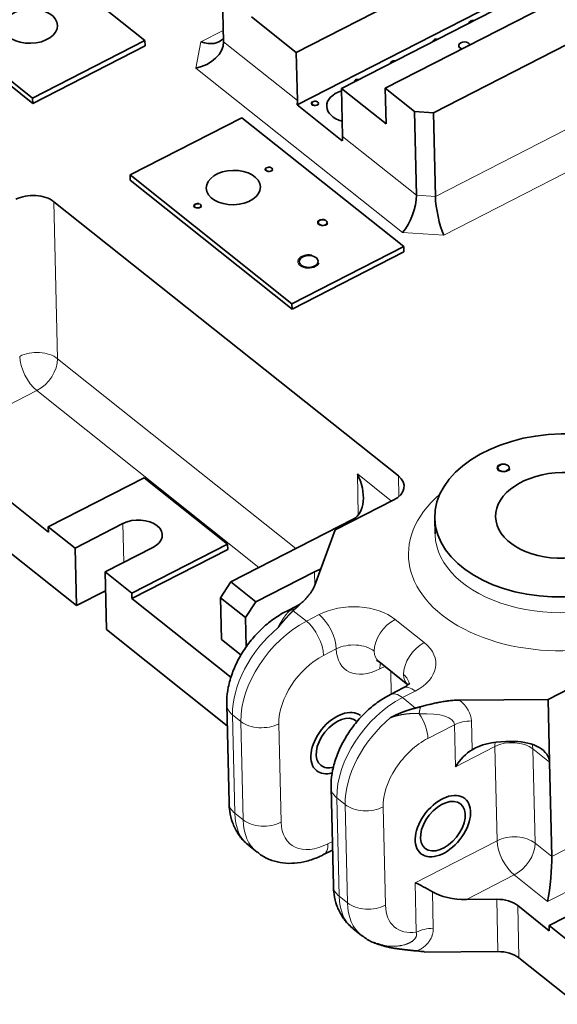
# Model space of a CAD drawing. Header units: millimetres. Extents: x -34 to 6620, y -230 to 4700.
# Tile 76 of 189: x 742 to 941, y 3523 to 3886. Entities that reach past the tile are written whole.
import ezdxf

# ---------------------------------------------------------------- set-up
doc = ezdxf.new("R2010")
doc.units = ezdxf.units.MM
doc.layers.add('1', color=7, linetype='Continuous', true_color=0xffffff)

msp = doc.modelspace()

# ---------------------------------------------------------------- linework, layer by layer
at = {"layer": '1', "color": 7, "linetype": 'Continuous', "lineweight": 35}
for p, q in [((844.644, 3873.952), (1189.249, 4050.249)), ((861.302, 3860.707), (1205.907, 4037.003)), ((1222.104, 4037.019), (877.499, 3860.723)), ((844.945, 3854.592), (1189.852, 4031.043)), ((895.314, 3851.697), (1232.052, 4023.969)), ((788.718, 3878.324), (699.255, 3949.457)), ((657.753, 3928.225), (747.215, 3857.092)), ((657.799, 3926.293), (747.261, 3855.16)), ((817.759, 3877.884), (817.034, 3908.799)), ((828.14, 3887.075), (844.644, 3873.952)), ((747.215, 3857.092), (788.718, 3878.324)), ((747.261, 3855.16), (788.763, 3876.392)), ((788.763, 3876.392), (788.718, 3878.324)), ((844.644, 3873.952), (845.061, 3856.176)), ((861.302, 3860.707), (861.719, 3842.931)), ((861.302, 3860.707), (877.807, 3847.584)), ((877.499, 3860.723), (877.807, 3847.584)), ((877.499, 3860.723), (888.296, 3852.138)), ((747.261, 3855.16), (747.215, 3857.092)), ((844.945, 3854.592), (861.603, 3841.346)), ((824.502, 3849.871), (783.197, 3828.739)), ((884.35, 3802.285), (824.502, 3849.871)), ((895.314, 3851.697), (888.296, 3852.138)), ((889.02, 3821.223), (888.296, 3852.138)), ((896.039, 3820.783), (895.314, 3851.697)), ((783.242, 3826.807), (783.197, 3828.739)), ((783.197, 3828.739), (843.044, 3781.154)), ((783.242, 3826.807), (843.089, 3779.221)), ((755.097, 3818.858), (882.349, 3717.677)), ((843.044, 3781.154), (884.35, 3802.285)), ((884.395, 3800.353), (884.35, 3802.285)), ((843.089, 3779.221), (884.395, 3800.353)), ((843.089, 3779.221), (843.044, 3781.154)), ((763.368, 3669.735), (657.865, 3753.623)), ((711.398, 3730.02), (753.044, 3696.906)), ((788.403, 3716.951), (752.998, 3698.838)), ((819.252, 3692.422), (788.403, 3716.951)), ((880.651, 3708.746), (859.015, 3697.677)), ((820.44, 3678.545), (865.68, 3701.689)), ((895.783, 3701.959), (895.919, 3696.163)), ((752.998, 3698.838), (762.87, 3690.989)), ((753.044, 3696.906), (752.998, 3698.838)), ((780.572, 3700.045), (762.87, 3690.989)), ((851.506, 3677.318), (859.015, 3697.677)), ((763.368, 3669.735), (762.87, 3690.989)), ((791.678, 3691.215), (773.976, 3682.159)), ((783.847, 3674.31), (819.252, 3692.422)), ((783.893, 3672.378), (819.297, 3690.49)), ((819.297, 3690.49), (819.252, 3692.422)), ((773.976, 3682.159), (783.847, 3674.31)), ((774.474, 3660.905), (773.976, 3682.159)), ((851.331, 3682.255), (829.695, 3671.186)), ((820.44, 3678.545), (816.597, 3672.668)), ((829.695, 3671.186), (820.44, 3678.545)), ((763.368, 3669.735), (774.138, 3675.245)), ((783.893, 3672.378), (783.847, 3674.31)), ((783.893, 3672.378), (820.539, 3643.24)), ((816.959, 3657.211), (816.597, 3672.668)), ((825.852, 3665.309), (816.597, 3672.668)), ((825.852, 3665.309), (829.695, 3671.186)), ((845.17, 3669.819), (840.894, 3667.632)), ((826.106, 3654.474), (825.852, 3665.309)), ((819.107, 3625.416), (774.474, 3660.905)), ((824.219, 3651.438), (816.959, 3657.211)), ((875.105, 3649.102), (885.902, 3640.517)), ((937.68, 3635.129), (959.316, 3646.198)), ((884.175, 3639.386), (879.455, 3636.971)), ((937.68, 3635.129), (904.89, 3634.872)), ((938.224, 3611.943), (937.68, 3635.129)), ((818.925, 3633.224), (819.776, 3596.899)), ((925.239, 3619.571), (922.038, 3619.546)), ((939.039, 3577.164), (938.224, 3611.943)), ((857.486, 3602.563), (858.338, 3566.238)), ((827.085, 3581.131), (830.17, 3578.678)), ((854.718, 3577.815), (858.027, 3579.508)), ((973.497, 3569.779), (938.093, 3551.666)), ((918.679, 3561.348), (907.48, 3561.26)), ((926.45, 3559.027), (938.138, 3549.734)), ((938.138, 3549.734), (938.093, 3551.666)), ((938.093, 3551.666), (947.964, 3543.817)), ((865.646, 3550.47), (868.731, 3548.018)), ((891.929, 3541.812), (891.924, 3542.009)), ((919.132, 3542.026), (891.929, 3541.812)), ((948.463, 3522.563), (926.903, 3539.706))]:
    msp.add_line(p, q, dxfattribs=at)
at = {"layer": '1', "color": 92, "linetype": 'Continuous', "lineweight": 13}
for p, q in [((1232.777, 3993.054), (896.039, 3820.783)), ((1242.387, 3982.087), (899.131, 3806.481)), ((809.361, 3877.859), (817.663, 3882.107)), ((807.517, 3868.162), (809.361, 3877.859)), ((845.061, 3856.176), (817.759, 3877.884)), ((883.89, 3807.437), (807.517, 3868.162)), ((889.02, 3821.223), (861.719, 3842.931)), ((896.039, 3820.783), (889.02, 3821.223)), ((755.097, 3818.858), (756.456, 3760.893)), ((899.131, 3806.481), (883.89, 3807.437)), ((756.456, 3760.893), (844.524, 3690.867)), ((711.398, 3730.02), (748.769, 3749.139)), ((748.769, 3749.139), (830.853, 3683.872)), ((867.196, 3718.348), (879.812, 3708.317)), ((867.196, 3718.348), (867.551, 3703.224)), ((882.349, 3717.677), (882.529, 3710)), ((866.14, 3701.322), (865.68, 3701.689)), ((780.909, 3685.706), (780.572, 3700.045)), ((851.331, 3682.255), (853.791, 3683.514)), ((851.449, 3677.21), (851.331, 3682.255)), ((848.352, 3664.005), (843.486, 3667.874)), ((848.352, 3664.005), (853.072, 3666.42)), ((881.147, 3664.658), (891.945, 3656.073)), ((854.703, 3651.37), (859.423, 3653.785)), ((877.353, 3647.315), (875.521, 3646.378)), ((879.521, 3645.591), (879.72, 3637.106)), ((888.549, 3638.212), (883.828, 3635.797)), ((888.694, 3631.928), (883.828, 3635.797)), ((821.054, 3629.433), (821.906, 3593.108)), ((824.139, 3626.98), (821.054, 3629.433)), ((824.991, 3590.656), (824.139, 3626.98)), ((839.028, 3589.775), (838.177, 3626.1)), ((893.264, 3620.709), (903.093, 3625.738)), ((903.093, 3625.738), (903.455, 3610.28)), ((909.359, 3627.177), (909.609, 3616.548)), ((918.016, 3617.73), (903.455, 3610.28)), ((918.016, 3617.73), (918.832, 3582.95)), ((932.054, 3616.849), (932.869, 3582.07)), ((938.224, 3611.943), (932.054, 3616.849)), ((859.616, 3598.772), (860.467, 3562.448)), ((862.701, 3596.32), (859.616, 3598.772)), ((863.552, 3559.995), (862.701, 3596.32)), ((877.59, 3559.114), (876.738, 3595.439)), ((824.991, 3590.656), (821.906, 3593.108)), ((960.675, 3588.233), (939.039, 3577.164)), ((857.953, 3582.641), (856.333, 3581.812)), ((888.535, 3567.451), (918.832, 3582.95)), ((932.869, 3582.07), (939.039, 3577.164)), ((967.026, 3575.598), (937.522, 3560.505)), ((907.48, 3561.26), (925.183, 3570.316)), ((925.183, 3570.316), (937.522, 3560.505)), ((888.963, 3549.175), (888.535, 3567.451)), ((863.552, 3559.995), (860.467, 3562.448)), ((894.915, 3564.062), (895.23, 3550.615)), ((918.679, 3561.348), (919.132, 3542.026)), ((926.45, 3559.027), (926.903, 3539.706))]:
    msp.add_line(p, q, dxfattribs=at)
at = {"layer": '1', "color": 7, "linetype": 'Continuous', "lineweight": 35}
for centre, major_axis, ratio in [((746.413, 3883.689), (-9.997, -0.234), 0.634305), ((851.583, 3855.166), (1.229, 0.029), 0.634305), ((834.554, 3830.827), (-1.229, -0.029), 0.634305), ((821.376, 3824.085), (-9.997, -0.234), 0.634305), ((808.197, 3817.343), (-1.229, -0.029), 0.634305), ((854.432, 3811.166), (-1.661, -0.039), 0.634305), ((849.216, 3796.808), (-3.458, -0.081), 0.634305), ((943.27, 3703.072), (-47.487, -1.113), 0.634305), ((943.27, 3703.072), (-24.993, -0.586), 0.634305), ((921.213, 3720.61), (-2.093, -0.049), 0.634305), ((898.8, 3588.345), (-8.091, -10.175), 0.615364), ((898.8, 3588.345), (8.091, 10.175), 0.615364), ((898.8, 3588.345), (-6.535, -8.219), 0.615364)]:
    msp.add_ellipse(centre, major_axis=major_axis, ratio=ratio, dxfattribs=at)
for centre, major_axis, ratio, start_param, end_param in [((909.804, 3884.951), (1.229, 0.029), 0.634305, 1.2610039, 3.1809092), ((809.179, 3885.588), (-8.502, 6.369), 0.640513, 2.0373515, 3.1526414), ((896.428, 3878.109), (1.229, 0.029), 0.634305, 1.2610039, 3.1809092), ((807.336, 3875.891), (-10.091, -3.747), 0.698349, 1.334423, 2.9052193), ((906.741, 3876.495), (2.093, 0.049), 0.634305, 0.1481931, 4.2937209), ((880.693, 3870.059), (1.229, 0.029), 0.634305, 1.2610039, 3.1809092), ((867.318, 3863.216), (1.229, 0.029), 0.634305, 1.2610039, 3.1809092), ((865.62, 3854.285), (9.747, 0.228), 0.634305, 2.0123357, 4.2708464), ((837.193, 3852.151), (-6.224, -7.827), 0.615364, 2.3097205, 2.5059779), ((853.851, 3838.906), (6.224, 7.827), 0.615364, 5.4513131, 5.6475706), ((747.229, 3814.833), (9.997, 0.234), 0.634305, 0.6501608, 2.2209572), ((883.708, 3815.166), (-3.735, -9.711), 0.389372, 0.8133963, 2.3841926), ((898.95, 3814.21), (2.109, -10.137), 0.19874, 3.9663064, 5.5371027), ((859.329, 3714.323), (6.294, -12.663), 0.624926, 0.0072731, 1.5780694), ((874.481, 3713.652), (9.997, 0.234), 0.634305, 5.3625498, 6.9333461), ((786.125, 3695.63), (-8.998, -0.211), 0.634305, 2.2209572, 5.3625498), ((860.239, 3619.006), (-8.091, -10.175), 0.615364, 3.1416595, 6.2831853), ((860.239, 3619.006), (-8.091, -10.175), 0.615364, 3.1416595, 6.2831853), ((860.239, 3619.006), (-6.535, -8.219), 0.615364, 3.1416596, 6.2831853), ((922.219, 3611.818), (-16.005, -0.05), 0.482934, 4.7222114, 5.6182669), ((925.42, 3611.843), (-12.805, 0.014), 0.603628, 3.156404, 4.7272004), ((909.625, 3605.374), (-7.201, -12.089), 0.556687, 3.9624515, 4.6371923), ((860.239, 3619.006), (-6.535, -8.219), 0.615364, 0, 0.6895483), ((860.239, 3619.006), (-8.091, -10.175), 0.615364, 0, 0.6856214), ((860.239, 3619.006), (-8.091, -10.175), 0.615364, 0, 0.6856214), ((937.341, 3568.233), (-1.178, -11.81), 0.104643, 0.8678679, 2.4386642), ((894.705, 3562.545), (-10.116, 6.026), 0.119986, 4.7630057, 5.4377464), ((907.299, 3568.988), (-16.005, -0.05), 0.482934, 0.6845632, 1.5806187), ((918.582, 3555.002), (9.997, 0.234), 0.634305, 0.6501608, 1.5462162), ((888.335, 3572.674), (-19.604, -24.656), 0.615364, 6.2831804, 6.3183768), ((896.479, 3566.198), (-40.335, 0.044), 0.603628, 1.3924208, 1.4582798), ((919.035, 3535.681), (-9.997, -0.234), 0.634305, 3.7917535, 4.6878089)]:
    msp.add_ellipse(centre, major_axis=major_axis, ratio=ratio, start_param=start_param, end_param=end_param, dxfattribs=at)
at = {"layer": '1', "color": 2, "linetype": 'Continuous', "lineweight": 13}
for centre, major_axis in [((851.583, 3855.166), (-1.5, -0.035)), ((834.554, 3830.827), (-1.5, -0.035)), ((808.197, 3817.343), (-1.5, -0.035)), ((854.432, 3811.166), (-1.999, -0.047)), ((849.216, 3796.808), (-3.999, -0.094)), ((921.213, 3720.61), (-2.499, -0.059))]:
    msp.add_ellipse(centre, major_axis=major_axis, ratio=0.634305, start_param=4.4136497, end_param=9.1260386, dxfattribs=at)
at = {"layer": '1', "color": 92, "linetype": 'Continuous', "lineweight": 13}
for centre, major_axis, ratio, start_param, end_param in [((748.588, 3756.867), (9.997, 0.234), 0.634305, 0.6501608, 2.2209572), ((748.588, 3756.867), (-4.554, 8.903), 0.467958, 0.7702422, 2.3410385), ((748.588, 3756.867), (6.224, 7.827), 0.615364, 4.0767743, 5.6475706), ((943.587, 3689.547), (57.484, 1.348), 0.634305, 2.4810889, 5.6174759), ((943.406, 3697.276), (47.487, 1.113), 0.634305, 3.151654, 5.3625498), ((845.448, 3658.729), (4.554, -8.903), 0.467958, 2.8649983, 3.1421809), ((835.607, 3653.694), (-12.886, -16.552), 0.243279, 3.6142278, 3.8989837), ((865.412, 3656.608), (19.995, 0.469), 0.634305, 0.6501608, 2.2209572), ((848.922, 3639.659), (-19.604, -24.656), 0.615364, 4.0767743, 5.6475706), ((848.533, 3656.276), (-4.554, 8.903), 0.467958, 3.9118349, 5.4826312), ((853.254, 3658.691), (-4.554, 8.903), 0.467958, 3.9118349, 5.4826312), ((881.329, 3656.93), (6.224, 7.827), 0.615364, 0.9351816, 2.5059779), ((845.838, 3642.112), (19.604, 24.656), 0.615364, 1.2413349, 2.5059779), ((865.593, 3648.88), (9.997, 0.234), 0.634305, 0.6501608, 2.2209572), ((875.159, 3661.835), (-12.447, -15.655), 0.615364, 5.6475706, 7.2183669), ((892.126, 3648.345), (6.224, 7.827), 0.615364, 0.9351816, 2.5059779), ((876.209, 3648.023), (19.995, 0.469), 0.634305, 5.3625498, 6.9333461), ((855.092, 3634.754), (-13.381, -16.829), 0.615364, 4.0767743, 5.6475706), ((881.329, 3656.93), (-6.224, -7.827), 0.615364, 5.6475706, 6.2832032), ((881.691, 3641.472), (4.554, -8.903), 0.467958, 3.5907542, 3.9118349), ((892.126, 3648.345), (6.224, 7.827), 0.615364, 2.5059779, 3.1436232), ((876.39, 3640.295), (9.997, 0.234), 0.634305, 0.023094, 0.6501608), ((888.73, 3630.483), (4.554, -8.903), 0.467958, 2.3410385, 3.1415801), ((884.399, 3611.451), (19.604, 24.656), 0.615364, 0.9351816, 2.5059779), ((884.009, 3628.068), (4.554, -8.903), 0.467958, 2.3410385, 3.1416047), ((828.922, 3633.458), (9.997, 0.234), 0.634305, 3.1411002, 3.7917535), ((877.351, 3626.926), (-32.011, -0.099), 0.482934, 3.151415, 3.6750138), ((887.484, 3608.998), (-19.604, -24.656), 0.615364, 4.3829275, 5.6475706), ((877.253, 3620.581), (-25.79, -5.575), 0.288191, 3.0863806, 4.1332172), ((887.094, 3625.615), (-4.554, 8.903), 0.467958, 3.9118349, 4.9586715), ((832.007, 3631.005), (-9.997, -0.234), 0.634305, 0.6501608, 2.2209572), ((909.262, 3620.832), (9.997, 0.234), 0.634305, 1.5462162, 2.2209572), ((893.654, 3604.093), (-13.381, -16.829), 0.615364, 4.0767742, 5.6475706), ((924.186, 3612.824), (4.554, -8.903), 0.467958, 3.6945986, 3.9118349), ((924.186, 3612.824), (-9.997, -0.234), 0.634305, 3.7917535, 5.3625498), ((924.186, 3612.824), (-6.224, -7.827), 0.615364, 2.5059779, 2.7416219), ((867.483, 3602.798), (9.997, 0.234), 0.634305, 3.1411002, 3.7917535), ((829.774, 3597.133), (9.997, 0.234), 0.634305, 3.141591, 3.7917535), ((870.568, 3600.345), (-9.997, -0.234), 0.634305, 0.6501608, 2.2209572), ((846.689, 3605.787), (19.604, 24.656), 0.615364, 2.5059779, 3.1415791), ((849.774, 3603.334), (-19.604, -24.656), 0.615364, 5.6475706, 6.2828595), ((832.858, 3594.681), (-9.997, -0.234), 0.634305, 0.6501608, 2.2209572), ((855.944, 3598.429), (-13.381, -16.829), 0.615364, 5.6475706, 7.2183669), ((925.001, 3578.045), (9.997, 0.234), 0.634305, 0.6501608, 2.2209572), ((850.164, 3586.718), (4.554, -8.903), 0.467958, 6.2831728, 7.0534275), ((925.001, 3578.045), (-4.554, 8.903), 0.467958, 0.7702422, 2.3410385), ((925.001, 3578.045), (6.224, 7.827), 0.615364, 4.0767743, 5.6475706), ((868.335, 3566.473), (9.997, 0.234), 0.634305, 3.141591, 3.7917535), ((885.25, 3575.126), (19.604, 24.656), 0.615364, 2.5059779, 3.1416105), ((888.335, 3572.674), (-19.604, -24.656), 0.615364, 5.6475706, 6.2831805), ((871.42, 3564.02), (-9.997, -0.234), 0.634305, 0.6501608, 2.2209572), ((894.505, 3567.768), (-13.381, -16.829), 0.615364, 5.6475706, 6.8616492), ((895.133, 3544.269), (9.997, 0.234), 0.634305, 1.5462162, 2.2209572)]:
    msp.add_ellipse(centre, major_axis=major_axis, ratio=ratio, start_param=start_param, end_param=end_param, dxfattribs=at)
at = {"layer": '1', "color": 7, "linetype": 'Continuous', "lineweight": 35}
for points, knots in [([(853.618, 3683.146), (853.414, 3683.087), (853.213, 3683.024), (852.818, 3682.892), (852.429, 3682.751), (852.055, 3682.595), (851.688, 3682.431), (851.508, 3682.345), (851.331, 3682.255)], [0, 0, 0, 0, 0.2493431, 0.2493431, 0.4995621, 0.749781, 0.749781, 1, 1, 1, 1]), ([(851.506, 3677.318), (851.435, 3677.124), (851.355, 3676.931), (851.184, 3676.549), (851.091, 3676.359), (850.894, 3675.983), (850.79, 3675.797), (850.57, 3675.427), (850.454, 3675.243), (850.094, 3674.696), (849.834, 3674.336), (849.283, 3673.624), (848.991, 3673.271), (848.611, 3672.835), (848.534, 3672.749), (848.379, 3672.575), (848.3, 3672.488), (848.063, 3672.23), (847.903, 3672.058), (847.414, 3671.546), (847.079, 3671.209), (846.394, 3670.54), (846.044, 3670.209), (845.333, 3669.551), (844.971, 3669.224), (844.604, 3668.9)], [0, 0, 0, 0, 0.0625, 0.0625, 0.125, 0.125, 0.1875, 0.1875, 0.25, 0.25, 0.375, 0.375, 0.5, 0.5, 0.53125, 0.53125, 0.5625, 0.5625, 0.625, 0.625, 0.75, 0.75, 0.875, 0.875, 1, 1, 1, 1]), ([(840.894, 3667.632), (839.999, 3667.172), (837.575, 3665.798), (833.773, 3663.029), (829.716, 3659.157), (826.143, 3654.761), (823.158, 3649.959), (820.858, 3644.864), (819.396, 3639.75), (818.924, 3635.847), (818.913, 3633.737), (818.925, 3633.224)], [0, 0, 0, 0, 0.072416, 0.1996838, 0.3266023, 0.4535436, 0.5810743, 0.7097748, 0.8404448, 0.9611096, 1, 1, 1, 1]), ([(843.486, 3667.874), (843.474, 3667.862), (843.45, 3667.839), (843.413, 3667.804), (843.377, 3667.769), (843.341, 3667.733), (843.304, 3667.698), (843.268, 3667.662), (843.231, 3667.627), (843.195, 3667.591), (843.158, 3667.555), (843.121, 3667.519), (843.084, 3667.483), (843.048, 3667.446), (843.011, 3667.41), (842.974, 3667.373), (842.937, 3667.337), (842.9, 3667.3), (842.863, 3667.263), (842.826, 3667.226), (842.789, 3667.189), (842.751, 3667.152), (842.714, 3667.114), (842.677, 3667.077), (842.639, 3667.039), (842.602, 3667.001), (842.564, 3666.963), (842.527, 3666.925), (842.489, 3666.887), (842.452, 3666.849), (842.414, 3666.81), (842.376, 3666.772), (842.338, 3666.733), (842.301, 3666.694), (842.263, 3666.655), (842.225, 3666.616), (842.187, 3666.577), (842.149, 3666.538), (842.111, 3666.498), (842.073, 3666.459), (842.034, 3666.419), (841.996, 3666.379), (841.958, 3666.339), (841.92, 3666.299), (841.881, 3666.259), (841.843, 3666.219), (841.805, 3666.178), (841.766, 3666.138), (841.727, 3666.097), (841.689, 3666.056), (841.65, 3666.015), (841.612, 3665.974), (841.573, 3665.933), (841.534, 3665.891), (841.495, 3665.85), (841.457, 3665.808), (841.418, 3665.766), (841.379, 3665.724), (841.34, 3665.682), (841.301, 3665.64), (841.262, 3665.598), (841.223, 3665.555), (841.183, 3665.513), (841.144, 3665.47), (841.105, 3665.427), (841.066, 3665.384), (841.026, 3665.341), (840.987, 3665.298), (840.948, 3665.254), (840.908, 3665.211), (840.869, 3665.167), (840.829, 3665.124), (840.79, 3665.08), (840.75, 3665.036), (840.711, 3664.991), (840.671, 3664.947), (840.621, 3664.892), (840.562, 3664.825), (840.493, 3664.747), (840.424, 3664.668), (840.354, 3664.59), (840.285, 3664.511), (840.215, 3664.431), (840.146, 3664.351), (840.076, 3664.271), (840.007, 3664.19), (839.937, 3664.109), (839.867, 3664.028), (839.797, 3663.946), (839.727, 3663.864), (839.657, 3663.781), (839.587, 3663.698), (839.517, 3663.615), (839.447, 3663.532), (839.377, 3663.448), (839.307, 3663.363), (839.236, 3663.278), (839.166, 3663.193), (839.096, 3663.108), (839.025, 3663.022), (838.955, 3662.936), (838.884, 3662.849), (838.814, 3662.762), (838.743, 3662.675), (838.673, 3662.587), (838.602, 3662.499), (838.531, 3662.41), (838.461, 3662.321), (838.39, 3662.232), (838.319, 3662.142), (838.249, 3662.052), (838.178, 3661.962), (838.107, 3661.871), (838.036, 3661.78), (837.966, 3661.688), (837.895, 3661.597), (837.848, 3661.535), (837.824, 3661.504)], [0, 0, 0, 0, 0.0064758, 0.0129582, 0.0194471, 0.0259426, 0.0324447, 0.0389534, 0.0454686, 0.0519904, 0.0585188, 0.0650538, 0.0715953, 0.0781435, 0.0846982, 0.0912595, 0.0978274, 0.1044018, 0.1109829, 0.1175705, 0.1241647, 0.1307656, 0.137373, 0.143987, 0.1506076, 0.1572347, 0.1638685, 0.1705089, 0.1771558, 0.1838094, 0.1904696, 0.1971363, 0.2038097, 0.2104896, 0.2171762, 0.2238693, 0.2305691, 0.2372755, 0.2439884, 0.250708, 0.2574342, 0.264167, 0.2709063, 0.2776523, 0.284405, 0.2911642, 0.29793, 0.3047024, 0.3114815, 0.3182672, 0.3250595, 0.3318584, 0.3386639, 0.345476, 0.3522948, 0.3591201, 0.3659521, 0.3727907, 0.379636, 0.3864878, 0.3933463, 0.4002114, 0.4070831, 0.4139615, 0.4208464, 0.427738, 0.4346363, 0.4415411, 0.4484526, 0.4553707, 0.4622955, 0.4692269, 0.4761649, 0.4831095, 0.4900608, 0.4970187, 0.5039833, 0.5161143, 0.5282592, 0.5404178, 0.5525902, 0.5647763, 0.5769762, 0.58919, 0.6014175, 0.6136587, 0.6259138, 0.6381827, 0.6504654, 0.6627619, 0.6750722, 0.6873963, 0.6997342, 0.712086, 0.7244516, 0.736831, 0.7492243, 0.7616313, 0.7740523, 0.786487, 0.7989357, 0.8113981, 0.8238745, 0.8363646, 0.8488687, 0.8613866, 0.8739184, 0.8864641, 0.8990236, 0.911597, 0.9241843, 0.9367855, 0.9494006, 0.9620296, 0.9746725, 0.9873293, 1, 1, 1, 1]), ([(874.299, 3649.505), (874.304, 3649.505), (874.579, 3649.473), (874.902, 3649.211), (875.084, 3649.066)], [0, 0, 0, 0, 0.5639381, 1, 1, 1, 1]), ([(886.489, 3641.166), (886.49, 3641.165), (886.463, 3641.11), (886.104, 3640.637), (885.121, 3639.893), (884.353, 3639.478), (884.175, 3639.386)], [0, 0, 0, 0, 0.152352, 0.5194497, 0.8954968, 1, 1, 1, 1]), ([(879.455, 3636.971), (878.56, 3636.511), (876.136, 3635.137), (872.334, 3632.368), (868.278, 3628.497), (864.705, 3624.1), (861.719, 3619.299), (859.419, 3614.203), (857.957, 3609.089), (857.486, 3605.187), (857.475, 3603.076), (857.486, 3602.563)], [0, 0, 0, 0, 0.072416, 0.1996838, 0.3266023, 0.4535436, 0.5810743, 0.7097748, 0.8404448, 0.9611096, 1, 1, 1, 1]), ([(879.47, 3628.39), (879.49, 3628.401), (879.53, 3628.422), (879.59, 3628.454), (879.65, 3628.485), (879.71, 3628.516), (879.77, 3628.547), (879.83, 3628.578), (879.89, 3628.609), (879.95, 3628.64), (880.01, 3628.671), (880.07, 3628.701), (880.13, 3628.732), (880.191, 3628.762), (880.251, 3628.792), (880.311, 3628.822), (880.371, 3628.852), (880.431, 3628.882), (880.491, 3628.912), (880.551, 3628.942), (880.611, 3628.971), (880.671, 3629.001), (880.731, 3629.03), (880.791, 3629.059), (880.851, 3629.088), (880.912, 3629.117), (880.972, 3629.146), (881.032, 3629.175), (881.092, 3629.203), (881.152, 3629.232), (881.212, 3629.26), (881.272, 3629.288), (881.332, 3629.316), (881.392, 3629.344), (881.452, 3629.372), (881.513, 3629.4), (881.573, 3629.428), (881.633, 3629.455), (881.693, 3629.483), (881.753, 3629.51), (881.813, 3629.537), (881.873, 3629.565), (881.933, 3629.592), (881.993, 3629.618), (882.053, 3629.645), (882.113, 3629.672), (882.173, 3629.698), (882.233, 3629.725), (882.293, 3629.751), (882.353, 3629.777), (882.414, 3629.803), (882.474, 3629.829), (882.534, 3629.855), (882.594, 3629.881), (882.654, 3629.907), (882.714, 3629.932), (882.774, 3629.958), (882.834, 3629.983), (882.894, 3630.008), (882.954, 3630.033), (883.014, 3630.058), (883.074, 3630.083), (883.133, 3630.108), (883.193, 3630.132), (883.253, 3630.157), (883.313, 3630.181), (883.373, 3630.205), (883.433, 3630.229), (883.493, 3630.253), (883.553, 3630.277), (883.613, 3630.301), (883.673, 3630.325), (883.733, 3630.348), (883.792, 3630.372), (883.852, 3630.395), (883.912, 3630.418), (883.992, 3630.449), (884.093, 3630.488), (884.213, 3630.534), (884.334, 3630.579), (884.454, 3630.624), (884.575, 3630.669), (884.695, 3630.713), (884.815, 3630.756), (884.935, 3630.799), (885.054, 3630.841), (885.174, 3630.883), (885.294, 3630.925), (885.413, 3630.966), (885.532, 3631.007), (885.651, 3631.047), (885.77, 3631.086), (885.889, 3631.126), (886.008, 3631.164), (886.126, 3631.202), (886.245, 3631.24), (886.363, 3631.278), (886.481, 3631.314), (886.599, 3631.351), (886.717, 3631.387), (886.835, 3631.422), (886.952, 3631.457), (887.069, 3631.492), (887.186, 3631.526), (887.303, 3631.559), (887.42, 3631.592), (887.537, 3631.625), (887.653, 3631.657), (887.77, 3631.689), (887.886, 3631.721), (888.002, 3631.752), (888.118, 3631.782), (888.233, 3631.812), (888.349, 3631.842), (888.464, 3631.871), (888.579, 3631.899), (888.656, 3631.918), (888.694, 3631.928)], [0, 0, 0, 0, 0.0067594, 0.0135148, 0.0202663, 0.0270138, 0.0337573, 0.0404969, 0.0472326, 0.0539643, 0.060692, 0.0674158, 0.0741357, 0.0808516, 0.0875635, 0.0942715, 0.1009756, 0.1076757, 0.1143719, 0.1210641, 0.1277524, 0.1344367, 0.1411171, 0.1477935, 0.154466, 0.1611346, 0.1677992, 0.1744599, 0.1811166, 0.1877694, 0.1944183, 0.2010632, 0.2077042, 0.2143412, 0.2209743, 0.2276035, 0.2342287, 0.24085, 0.2474673, 0.2540808, 0.2606903, 0.2672958, 0.2738974, 0.2804951, 0.2870889, 0.2936787, 0.3002646, 0.3068466, 0.3134246, 0.3199987, 0.3265689, 0.3331352, 0.3396975, 0.3462559, 0.3528104, 0.359361, 0.3659076, 0.3724503, 0.3789891, 0.3855239, 0.3920549, 0.3985819, 0.405105, 0.4116241, 0.4181394, 0.4246507, 0.4311582, 0.4376616, 0.4441612, 0.4506569, 0.4571486, 0.4636365, 0.4701204, 0.4766004, 0.4830765, 0.4895487, 0.4960169, 0.5090699, 0.5220996, 0.5351059, 0.5480889, 0.5610487, 0.5739851, 0.5868982, 0.599788, 0.6126546, 0.6254979, 0.6383179, 0.6511146, 0.6638881, 0.6766383, 0.6893653, 0.702069, 0.7147495, 0.7274067, 0.7400408, 0.7526516, 0.7652392, 0.7778035, 0.7903447, 0.8028627, 0.8153574, 0.827829, 0.8402774, 0.8527027, 0.8651047, 0.8774836, 0.8898394, 0.902172, 0.9144814, 0.9267677, 0.9390309, 0.9512709, 0.9634879, 0.9756817, 0.9878524, 1, 1, 1, 1]), ([(890.507, 3632.402), (891.085, 3632.56), (891.664, 3632.714), (892.825, 3633.014), (893.408, 3633.16), (894.577, 3633.441), (895.163, 3633.575), (896.342, 3633.832), (896.934, 3633.953), (898.125, 3634.18), (898.723, 3634.284), (899.627, 3634.426), (899.929, 3634.471), (900.536, 3634.554), (900.841, 3634.593), (901.453, 3634.664), (901.76, 3634.696), (902.377, 3634.753), (902.687, 3634.778), (903.311, 3634.82), (903.624, 3634.837), (904.254, 3634.862), (904.571, 3634.87), (904.89, 3634.872)], [0, 0, 0, 0, 0.125, 0.125, 0.25, 0.25, 0.375, 0.375, 0.5, 0.5, 0.625, 0.625, 0.6875, 0.6875, 0.75, 0.75, 0.8125, 0.8125, 0.875, 0.875, 0.9375, 0.9375, 1, 1, 1, 1]), ([(819.776, 3596.899), (819.798, 3595.871), (820.008, 3593.395), (820.923, 3589.62), (822.752, 3585.836), (824.902, 3582.954), (826.586, 3581.612), (827.262, 3581.154)], [0, 0, 0, 0, 0.1661012, 0.4074003, 0.6391387, 0.8653099, 1, 1, 1, 1]), ([(830.243, 3578.786), (830.748, 3578.312), (832.363, 3576.993), (835.599, 3575.56), (839.723, 3574.602), (844.07, 3574.531), (848.567, 3575.297), (852.135, 3576.563), (854.177, 3577.538), (854.718, 3577.815)], [0, 0, 0, 0, 0.080711, 0.2463737, 0.4104209, 0.5775799, 0.7515354, 0.9337266, 1, 1, 1, 1]), ([(858.338, 3566.238), (858.359, 3565.211), (858.569, 3562.734), (859.484, 3558.959), (861.313, 3555.175), (863.464, 3552.293), (865.147, 3550.951), (865.823, 3550.494)], [0, 0, 0, 0, 0.1661012, 0.4074003, 0.6391387, 0.8653099, 1, 1, 1, 1]), ([(868.845, 3548.092), (869.337, 3547.631), (870.943, 3546.342), (873.114, 3545.258), (874.762, 3544.886), (875.045, 3544.832)], [0, 0, 0, 0, 0.2828516, 0.8787154, 1, 1, 1, 1]), ([(889.296, 3542.245), (888.796, 3542.3), (888.3, 3542.352), (887.315, 3542.453), (886.826, 3542.503), (885.856, 3542.604), (885.374, 3542.656), (884.418, 3542.763), (883.943, 3542.819), (883.236, 3542.908), (883.001, 3542.938), (882.65, 3542.986), (882.534, 3543.002), (882.301, 3543.035), (882.185, 3543.051), (881.608, 3543.135), (881.154, 3543.207), (880.259, 3543.36), (879.818, 3543.442), (878.949, 3543.616), (878.521, 3543.709), (877.677, 3543.908), (877.261, 3544.014), (876.442, 3544.24), (876.039, 3544.36), (875.244, 3544.614), (874.852, 3544.749), (874.37, 3544.928), (874.274, 3544.964), (874.083, 3545.037), (873.988, 3545.075), (873.704, 3545.188), (873.516, 3545.265), (873.283, 3545.364), (873.236, 3545.385), (873.188, 3545.405)], [0, 0, 0, 0, 0.082447, 0.082447, 0.1648941, 0.1648941, 0.2473411, 0.2473411, 0.3297881, 0.3297881, 0.3710116, 0.3710116, 0.3916234, 0.3916234, 0.4122351, 0.4122351, 0.4946822, 0.4946822, 0.5771292, 0.5771292, 0.6595762, 0.6595762, 0.7420232, 0.7420232, 0.8244703, 0.8244703, 0.9069173, 0.9069173, 0.927529, 0.927529, 0.9481408, 0.9481408, 0.9893643, 0.9893643, 1, 1, 1, 1]), ([(876.795, 3544.328), (876.617, 3544.364), (876.44, 3544.401), (876.023, 3544.496), (875.783, 3544.555), (875.427, 3544.651), (875.25, 3544.7), (875.073, 3544.752), (874.966, 3544.784), (874.917, 3544.799), (874.868, 3544.814)], [0, 0, 0, 0, 0.2706628, 0.2706628, 0.6429636, 0.6429636, 0.829114, 0.9221892, 0.9221892, 1, 1, 1, 1])]:
    msp.add_open_spline(points, degree=3, knots=knots, dxfattribs=at)
at = {"layer": '1', "color": 92, "linetype": 'Continuous', "lineweight": 13}
for points in [[(842.204, 3667.875), (841.328, 3667.09), (840.441, 3666.032), (839.555, 3664.725), (838.68, 3663.203), (837.824, 3661.504)], [(890.024, 3629.853), (890.099, 3630.336), (890.186, 3630.836), (890.283, 3631.349), (890.39, 3631.872), (890.507, 3632.402)], [(879.47, 3628.39), (881.546, 3629.119), (883.684, 3629.637), (885.844, 3629.932), (887.974, 3630), (890.024, 3629.853)]]:
    msp.add_open_spline(points, degree=5, dxfattribs=at)
for points, knots in [([(842.204, 3667.875), (842.631, 3667.989), (843.046, 3668.132), (843.849, 3668.475), (844.236, 3668.674), (844.604, 3668.9)], [0, 0, 0, 0, 0.5, 0.5, 1, 1, 1, 1]), ([(888.963, 3549.175), (889.027, 3549.005), (889.073, 3548.83), (889.106, 3548.556), (889.111, 3548.463), (889.109, 3548.345), (889.108, 3548.321), (889.106, 3548.274), (889.105, 3548.25), (889.098, 3548.177), (889.093, 3548.129), (889.07, 3547.984), (889.049, 3547.886), (889.012, 3547.764), (889.005, 3547.74), (888.988, 3547.691), (888.98, 3547.666), (888.953, 3547.593), (888.933, 3547.544), (888.87, 3547.399), (888.772, 3547.209), (888.65, 3547.023), (888.549, 3546.885), (888.497, 3546.816), (888.441, 3546.749), (888.404, 3546.704), (888.384, 3546.681), (888.286, 3546.57), (888.203, 3546.483), (888.072, 3546.356), (888.028, 3546.314), (887.959, 3546.252), (887.936, 3546.232), (887.889, 3546.191), (887.865, 3546.171), (887.746, 3546.071), (887.648, 3545.994), (887.446, 3545.845), (887.342, 3545.774), (887.13, 3545.635), (887.021, 3545.568), (886.8, 3545.439), (886.687, 3545.377), (886.456, 3545.256), (886.339, 3545.198), (886.159, 3545.114), (886.099, 3545.087), (885.978, 3545.033), (885.917, 3545.007), (885.825, 3544.968), (885.794, 3544.955), (885.733, 3544.93), (885.64, 3544.893), (885.548, 3544.857), (885.237, 3544.74), (884.987, 3544.656), (884.481, 3544.504), (884.226, 3544.436), (883.711, 3544.315), (883.452, 3544.262), (883.06, 3544.192), (882.929, 3544.171), (882.732, 3544.141), (882.666, 3544.132), (882.534, 3544.114), (882.468, 3544.105), (882.137, 3544.064), (881.874, 3544.039), (881.349, 3544), (881.087, 3543.987), (880.565, 3543.973), (880.304, 3543.972), (879.785, 3543.982), (879.526, 3543.992), (879.204, 3544.012), (879.139, 3544.017), (879.01, 3544.026), (878.946, 3544.031), (878.753, 3544.047), (878.625, 3544.059), (878.242, 3544.099), (877.99, 3544.13), (877.489, 3544.203), (877.241, 3544.244), (876.928, 3544.302), (876.861, 3544.315), (876.795, 3544.328)], [0, 0, 0, 0, 0.0493267, 0.0493267, 0.07399, 0.07399, 0.0801559, 0.0801559, 0.0863217, 0.0863217, 0.0986534, 0.0986534, 0.1233167, 0.1233167, 0.1294826, 0.1294826, 0.1356484, 0.1356484, 0.1479801, 0.1479801, 0.1726434, 0.1973068, 0.1973068, 0.2096384, 0.2158043, 0.2158043, 0.2219701, 0.2219701, 0.2466334, 0.2466334, 0.2589651, 0.2589651, 0.265131, 0.265131, 0.2712968, 0.2712968, 0.2959601, 0.2959601, 0.3206235, 0.3206235, 0.3452868, 0.3452868, 0.3699502, 0.3699502, 0.3946135, 0.3946135, 0.4069452, 0.4069452, 0.4192769, 0.4192769, 0.4254427, 0.4254427, 0.4316085, 0.4439402, 0.4439402, 0.4932669, 0.4932669, 0.5425936, 0.5425936, 0.5919203, 0.5919203, 0.6165836, 0.6165836, 0.6289153, 0.6289153, 0.641247, 0.641247, 0.6905737, 0.6905737, 0.7399003, 0.7399003, 0.789227, 0.789227, 0.8385537, 0.8385537, 0.8508854, 0.8508854, 0.8632171, 0.8632171, 0.8878804, 0.8878804, 0.9372071, 0.9372071, 0.9865338, 0.9865338, 1, 1, 1, 1]), ([(895.23, 3550.615), (895.24, 3550.194), (895.218, 3549.776), (895.108, 3548.949), (895.019, 3548.539), (894.863, 3548.031), (894.813, 3547.879), (894.758, 3547.728), (894.72, 3547.627), (894.7, 3547.577), (894.599, 3547.326), (894.421, 3546.931), (894.104, 3546.359), (893.738, 3545.807), (893.325, 3545.274), (893.017, 3544.932), (892.815, 3544.722), (892.774, 3544.68), (892.691, 3544.597), (892.649, 3544.556), (892.523, 3544.433), (892.437, 3544.353), (892.174, 3544.115), (891.993, 3543.961), (891.619, 3543.663), (891.427, 3543.518), (891.03, 3543.239), (890.622, 3542.969), (890.192, 3542.717), (889.862, 3542.534), (889.75, 3542.475), (889.525, 3542.358), (889.411, 3542.301), (889.296, 3542.245)], [0, 0, 0, 0, 0.125, 0.125, 0.25, 0.25, 0.28125, 0.296875, 0.296875, 0.3125, 0.3125, 0.375, 0.4375, 0.5, 0.5625, 0.625, 0.625, 0.640625, 0.640625, 0.65625, 0.65625, 0.6875, 0.6875, 0.75, 0.75, 0.8125, 0.8125, 0.875, 0.9375, 0.9375, 0.96875, 0.96875, 1, 1, 1, 1])]:
    msp.add_open_spline(points, degree=3, knots=knots, dxfattribs=at)
at = {"layer": '1', "color": 7, "linetype": 'Continuous', "lineweight": 35}
for points, degree in [([(844.604, 3668.9), (844.372, 3668.693), (844.142, 3668.488), (843.917, 3668.283), (843.698, 3668.079), (843.486, 3667.874)], 5), ([(846.33, 3670.552), (845.887, 3670.232), (845.116, 3669.792)], 2), ([(888.694, 3631.928), (889.054, 3632.015), (889.414, 3632.108), (889.776, 3632.203), (890.141, 3632.301), (890.507, 3632.402)], 5)]:
    msp.add_open_spline(points, degree=degree, dxfattribs=at)

doc.saveas('drawing.dxf')
